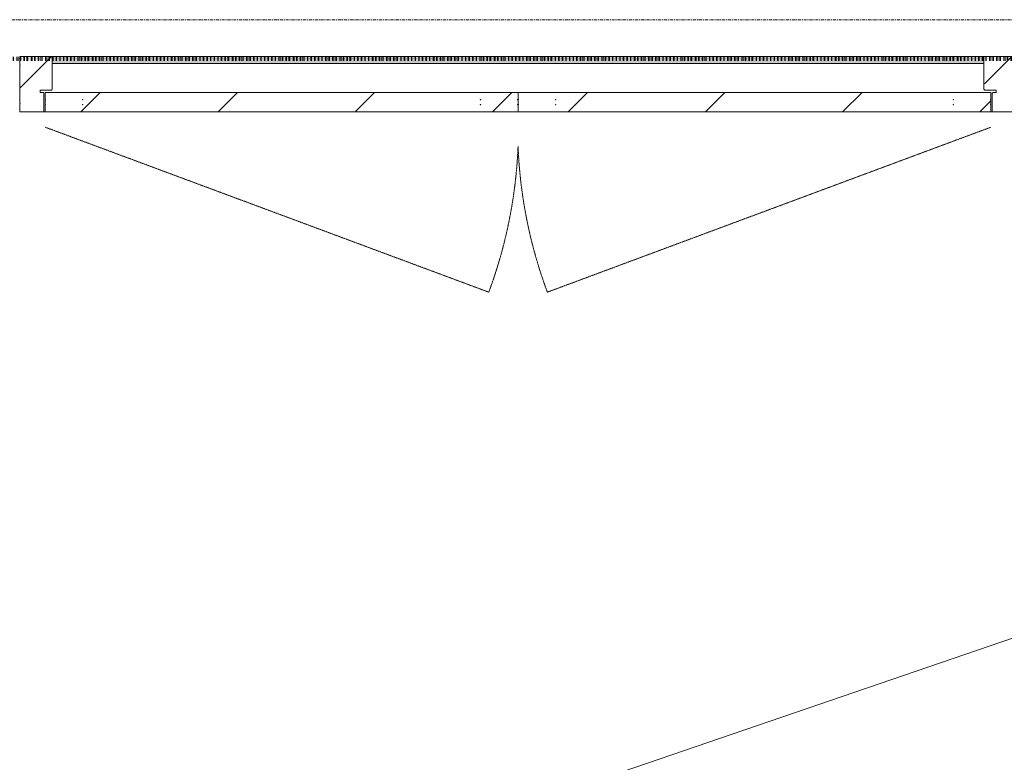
# Model space of a CAD drawing. Header units: millimetres. Extents: x -281 to 121694, y -16481 to 65128.
# Tile 20 of 256: x 19022 to 21052, y 14469 to 16000. Entities that reach past the tile are written whole.
import ezdxf

# ---------------------------------------------------------------- set-up
doc = ezdxf.new("R2010")
doc.units = ezdxf.units.MM
for name, pattern in [('ARC FS 060 minutes', [7.2, 2.4, -1.6, 0, -1.6, 0, -1.6]), ('Grid Line', [12, 6, -2, 2, -2]), ('NLRS_Dash-0_6mm_Space-0_6mm_cpz', [1.2, 0.6, -0.6])]:
    doc.linetypes.add(name, pattern=pattern)
for name, color, linetype, lineweight in [('A--L$01A__Algemeen', 7, 'Continuous', 5), ('A--L$07A__Stramien', 1, 'Continuous', 5), ('A--L21__Buitenwanden', 3, 'Continuous', 5), ('A--L23__Vloeren', 3, 'Continuous', 5), ('A--L3__Afbouw', 2, 'Continuous', 5), ('A--LD21__DetailPenFijnHidden', 1, 'Continuous', 5), ('A--TR9__AlgVoorz', 1, 'Continuous', 5)]:
    doc.layers.add(name, color=color, linetype=linetype, lineweight=lineweight)

# ---------------------------------------------------------------- blocks, each defined once
blk = doc.blocks.new('65_GM_LIB_fire separation vertical_gen_arc - 060 minutes-2361043-L_80_ 13')
at = {"layer": 'A--L$01A__Algemeen', "linetype": 'ARC FS 060 minutes', "lineweight": 100}
blk.add_line((0, 0), (4215, 0), dxfattribs=at)
blk = doc.blocks.new('TBR-B-INS-BR-ARC-R25_rvt-1-L_80_ 13')
at = {"layer": 'A--L$01A__Algemeen', "color": 130, "lineweight": 9, "rotation": 180}
blk.add_blockref('65_GM_LIB_fire separation vertical_gen_arc - 060 minutes-2361043-L_80_ 13', (22200, 15919.1), dxfattribs=at)
blk = doc.blocks.new('NLRS_30_DO_WB_deur dubbel draai-SH_gen_cpz1 - 32_31_10_deur dubbel gesloten_bxh_2055x2500 schacht-62867141-L_80_ 13')
at = {"layer": 'A--LD21__DetailPenFijnHidden'}
blk.add_hatch(color=256, dxfattribs=at).paths.add_polyline_path([(960.5, -50), (-960.5, -50), (-960.5, -64), (960.5, -64)])
blk.add_line((960.5, -64), (-960.5, -64), dxfattribs=at)
blk = doc.blocks.new('NLRS_30_DO_WB_deur dubbel draai-SH_gen_cpz1 - 32_31_10_deur dubbel gesloten_bxh_2055x2500 schacht-V51-L_80_ 13')
at = {"layer": 'A--L3__Afbouw'}
h = blk.add_hatch(dxfattribs=at)
h.set_pattern_fill('FP_82', color=256, style=0, pattern_type=2)
h.set_pattern_definition([(225, (20050, 15860), (141.4214, -141.4214), [])])
h.paths.add_polyline_path([(-977.5, 50), (-1027.5, 50), (-1027.5, -64), (-960.5, -64), (-961.5, 5), (-985.5, 5), (-985.5, 10), (-977.5, 10.8)])
h.paths.add_polyline_path([(977.5, 50), (978.5, 10), (985.5, 10), (985.5, 5), (960.5, 4.2), (960.5, -64), (1027.5, -64), (1027.5, 50), (991.4, 50)])
for p, q in [((-977.5, 50), (-1027.5, 50)), ((-1027.5, 50), (-1027.5, 32.8)), ((-977.5, 10.8), (-977.5, 50)), ((1027.5, 50), (977.5, 50)), ((977.5, 50), (977.5, 10.8)), ((1027.5, 32.8), (1027.5, 50)), ((-1027.5, 32.8), (-1026.5, 32.8)), ((-1026.5, 32), (-1027.5, 32)), ((-1027.5, 32), (-1027.5, -46)), ((-1026.5, 32.8), (-1026.5, 32)), ((1026.5, 32), (1026.5, 32.8)), ((1026.5, 32.8), (1027.5, 32.8)), ((1027.5, 32), (1026.5, 32)), ((1027.5, -46), (1027.5, 32)), ((-985.5, 5), (-985.5, 10)), ((-985.5, 10), (-978.5, 10)), ((-961.5, 5), (-985.5, 5)), ((-978.5, 10), (-978.5, 10.8)), ((-978.5, 10.8), (-977.5, 10.8)), ((-961.5, 4.2), (-961.5, 5)), ((-960.5, 4.2), (-961.5, 4.2)), ((-960.5, -64), (-960.5, 4.2)), ((960.5, 4.2), (960.5, -64)), ((961.5, 4.2), (960.5, 4.2)), ((985.5, 5), (961.5, 5)), ((961.5, 5), (961.5, 4.2)), ((977.5, 10.8), (978.5, 10.8)), ((978.5, 10.8), (978.5, 10)), ((978.5, 10), (985.5, 10)), ((985.5, 10), (985.5, 5)), ((-1027.5, -46), (-1026.5, -46)), ((-1026.5, -46.8), (-1027.5, -46.8)), ((-1027.5, -46.8), (-1027.5, -64)), ((-1026.5, -46), (-1026.5, -46.8)), ((1026.5, -46.8), (1026.5, -46)), ((1026.5, -46), (1027.5, -46)), ((1027.5, -46.8), (1026.5, -46.8)), ((1027.5, -64), (1027.5, -46.8)), ((-1027.5, -64), (-960.5, -64)), ((960.5, -64), (1027.5, -64))]:
    blk.add_line(p, q, dxfattribs=at)
blk = doc.blocks.new('NLRS_30_DO_UN_paneel dicht dubbel dash-SH_gen_cpz - 32_31_paneel_gen-V52-L_80_ 13')
at = {"layer": 'A--L3__Afbouw'}
h = blk.add_hatch(dxfattribs=at)
h.set_pattern_fill('FP_83', color=256, style=0, pattern_type=2)
h.set_pattern_definition([(225, (20537.5, 15830), (141.4214, -141.4214), [])])
h.paths.add_polyline_path([(-487.5, 20), (-487.5, -20), (487.5, -20), (487.5, 20), (-387.9, 20)])
for p, q in [((487.5, 20), (-487.5, 20)), ((-487.5, 20), (-487.5, 5.8)), ((-487.5, 5.8), (-486.5, 5.8)), ((-486.5, 5), (-487.5, 5)), ((-487.5, 5), (-487.5, -5)), ((-486.5, 5.8), (-486.5, 5)), ((-410.5, 5), (-410.5, 5.8)), ((-410.5, 5.8), (-409.5, 5.8)), ((-409.5, 5), (-410.5, 5)), ((-409.5, 5.8), (-409.5, 5)), ((409.5, 5), (409.5, 5.8)), ((409.5, 5.8), (410.5, 5.8)), ((410.5, 5), (409.5, 5)), ((410.5, 5.8), (410.5, 5)), ((486.5, 5), (486.5, 5.8)), ((486.5, 5.8), (487.5, 5.8)), ((487.5, 5), (486.5, 5)), ((487.5, 5.8), (487.5, 20)), ((487.5, -5), (487.5, 5)), ((-487.5, -5), (-486.5, -5)), ((-486.5, -5.8), (-487.5, -5.8)), ((-487.5, -5.8), (-487.5, -20)), ((-487.5, -20), (487.5, -20)), ((-486.5, -5), (-486.5, -5.8)), ((-410.5, -5.8), (-410.5, -5)), ((-410.5, -5), (-409.5, -5)), ((-409.5, -5.8), (-410.5, -5.8)), ((-409.5, -5), (-409.5, -5.8)), ((409.5, -5.8), (409.5, -5)), ((409.5, -5), (410.5, -5)), ((410.5, -5.8), (409.5, -5.8)), ((410.5, -5), (410.5, -5.8)), ((486.5, -5.8), (486.5, -5)), ((486.5, -5), (487.5, -5)), ((487.5, -5.8), (486.5, -5.8)), ((487.5, -20), (487.5, -5.8))]:
    blk.add_line(p, q, dxfattribs=at)
blk = doc.blocks.new('NLRS_30_DO_UN_paneel dicht dubbel dash-SH_gen_cpz - 32_31_paneel_gen-V53-L_80_ 13')
at = {"layer": 'A--L3__Afbouw'}
h = blk.add_hatch(dxfattribs=at)
h.set_pattern_fill('FP_84', color=256, style=0, pattern_type=2)
h.set_pattern_definition([(45, (-19562.5, -15830), (-141.4214, 141.4214), [])])
h.paths.add_polyline_path([(-130.5, -20), (487.5, -20), (487.5, 20), (-487.5, 20), (-487.5, -20)])
for p, q in [((-487.5, 20), (487.5, 20)), ((-487.5, 5.8), (-487.5, 20)), ((-486.5, 5.8), (-487.5, 5.8)), ((-487.5, 5), (-486.5, 5)), ((-487.5, -5), (-487.5, 5)), ((-486.5, 5), (-486.5, 5.8)), ((-409.5, 5.8), (-410.5, 5.8)), ((-410.5, 5.8), (-410.5, 5)), ((-410.5, 5), (-409.5, 5)), ((-409.5, 5), (-409.5, 5.8)), ((409.5, 5.8), (409.5, 5)), ((410.5, 5.8), (409.5, 5.8)), ((409.5, 5), (410.5, 5)), ((410.5, 5), (410.5, 5.8)), ((486.5, 5.8), (486.5, 5)), ((487.5, 5.8), (486.5, 5.8)), ((486.5, 5), (487.5, 5)), ((487.5, 20), (487.5, 5.8)), ((487.5, 5), (487.5, -5)), ((-486.5, -5), (-487.5, -5)), ((-487.5, -5.8), (-486.5, -5.8)), ((-487.5, -20), (-487.5, -5.8)), ((487.5, -20), (-487.5, -20)), ((-486.5, -5.8), (-486.5, -5)), ((-409.5, -5), (-410.5, -5)), ((-410.5, -5), (-410.5, -5.8)), ((-410.5, -5.8), (-409.5, -5.8)), ((-409.5, -5.8), (-409.5, -5)), ((409.5, -5), (409.5, -5.8)), ((410.5, -5), (409.5, -5)), ((409.5, -5.8), (410.5, -5.8)), ((410.5, -5.8), (410.5, -5)), ((486.5, -5), (486.5, -5.8)), ((487.5, -5), (486.5, -5)), ((486.5, -5.8), (487.5, -5.8)), ((487.5, -5.8), (487.5, -20))]:
    blk.add_line(p, q, dxfattribs=at)
blk = doc.blocks.new('NLRS_30_DO_UN_clearance zone dashed-SH_gen_cpz - NLRS_30_DO_UN_clearance zone dashed-SH_gen_cpz-10502055-L_80_ 13')
at = {"layer": 'A--L3__Afbouw', "linetype": 'NLRS_Dash-0_6mm_Space-0_6mm_cpz'}
blk.add_line((427.1, 320.1), (-487.5, -20), dxfattribs=at)
blk.add_arc((-487.5, -20), 975.8, 2.3493, 20.3986, dxfattribs=at)
blk = doc.blocks.new('NLRS_30_DO_UN_clearance zone dashed-SH_gen_cpz - NLRS_30_DO_UN_clearance zone dashed-SH_gen_cpz-10502057-L_80_ 13')
at = {"layer": 'A--L3__Afbouw', "linetype": 'NLRS_Dash-0_6mm_Space-0_6mm_cpz'}
blk.add_line((427.1, -320.1), (-487.5, 20), dxfattribs=at)
blk.add_arc((-487.5, 20), 975.8, 339.6014, 357.6507, dxfattribs=at)

msp = doc.modelspace()

# ---------------------------------------------------------------- linework, layer by layer
at = {"layer": 'A--L$07A__Stramien', "linetype": 'Grid Line'}
msp.add_line((100373, 16000), (-281.1, 16000), dxfattribs=at)
at = {"layer": 'A--L21__Buitenwanden'}
msp.add_line((19089.3, 15910), (21010.7, 15910), dxfattribs=at)
at = {"layer": 'A--L23__Vloeren', "color": 7}
for p, q in [((19075, 15810), (19072.5, 15810)), ((21027.5, 15810), (21025, 15810))]:
    msp.add_line(p, q, dxfattribs=at)
at = {"layer": 'A--TR9__AlgVoorz'}
msp.add_line((17780.4, 13600.7), (22620.5, 15255.2), dxfattribs=at)

# ---------------------------------------------------------------- block references
at = {"lineweight": 5}
msp.add_blockref('TBR-B-INS-BR-ARC-R25_rvt-1-L_80_ 13', (0, 0), dxfattribs=at)
at = {"layer": 'A--L3__Afbouw', "rotation": 180}
for name, p in [('NLRS_30_DO_WB_deur dubbel draai-SH_gen_cpz1 - 32_31_10_deur dubbel gesloten_bxh_2055x2500 schacht-V51-L_80_ 13', (20050, 15860)), ('NLRS_30_DO_UN_paneel dicht dubbel dash-SH_gen_cpz - 32_31_paneel_gen-V52-L_80_ 13', (20537.5, 15830))]:
    msp.add_blockref(name, p, dxfattribs=at)
at = {"layer": 'A--L3__Afbouw'}
msp.add_blockref('NLRS_30_DO_UN_paneel dicht dubbel dash-SH_gen_cpz - 32_31_paneel_gen-V53-L_80_ 13', (19562.5, 15830), dxfattribs=at)
at = {"layer": 'A--L3__Afbouw', "linetype": 'NLRS_Dash-0_6mm_Space-0_6mm_cpz'}
msp.add_blockref('NLRS_30_DO_UN_clearance zone dashed-SH_gen_cpz - NLRS_30_DO_UN_clearance zone dashed-SH_gen_cpz-10502057-L_80_ 13', (19562.5, 15758.5), dxfattribs=at)
at = {"layer": 'A--L3__Afbouw', "linetype": 'NLRS_Dash-0_6mm_Space-0_6mm_cpz', "rotation": 180}
msp.add_blockref('NLRS_30_DO_UN_clearance zone dashed-SH_gen_cpz - NLRS_30_DO_UN_clearance zone dashed-SH_gen_cpz-10502055-L_80_ 13', (20537.5, 15758.5), dxfattribs=at)
at = {"layer": 'A--LD21__DetailPenFijnHidden', "rotation": 180}
msp.add_blockref('NLRS_30_DO_WB_deur dubbel draai-SH_gen_cpz1 - 32_31_10_deur dubbel gesloten_bxh_2055x2500 schacht-62867141-L_80_ 13', (20050, 15860), dxfattribs=at)

doc.saveas('drawing.dxf')
